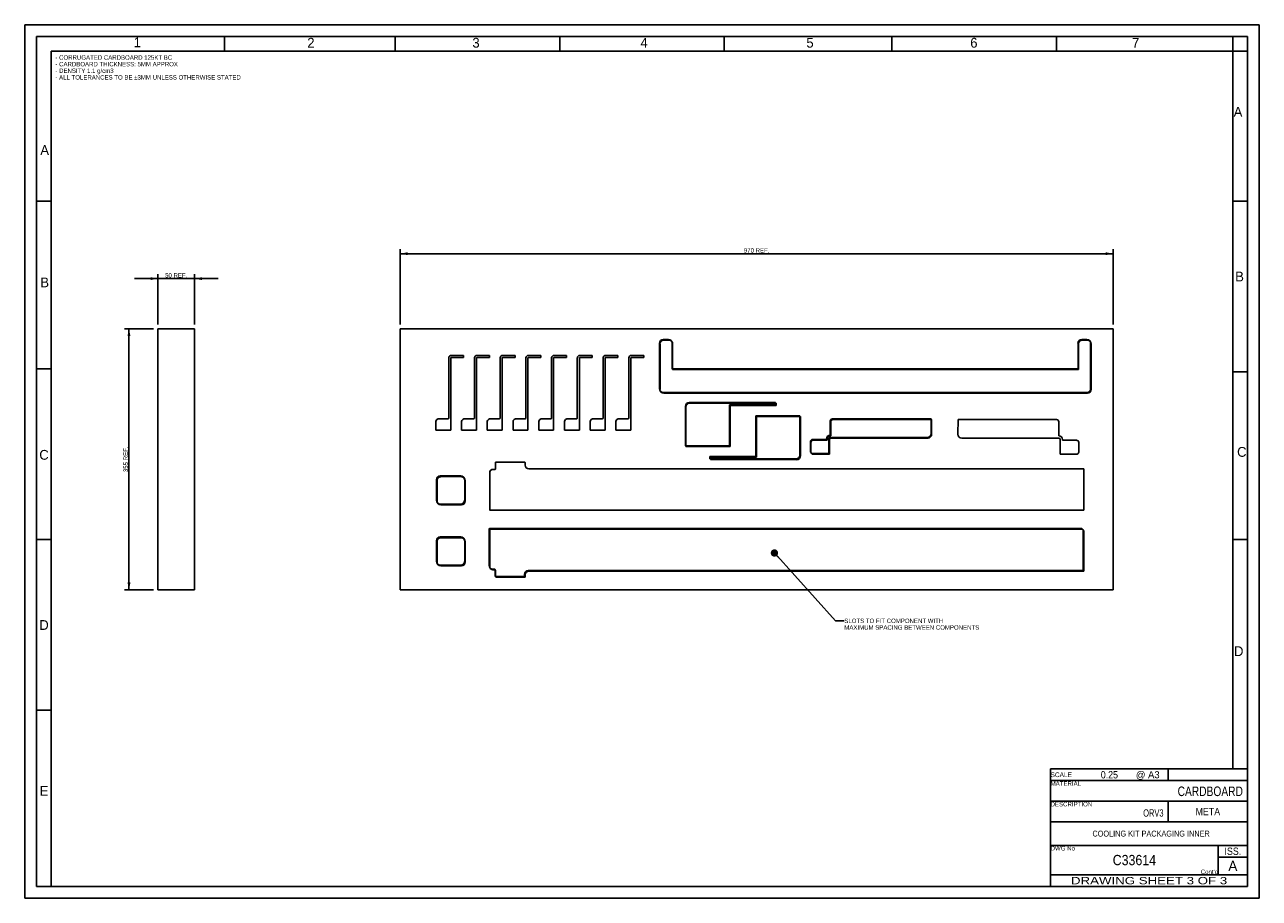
# Model space of a CAD drawing. Header units: millimetres. Extents: x 0 to 1680, y 0 to 1188.
import ezdxf

# ---------------------------------------------------------------- set-up
doc = ezdxf.new("R2010")
doc.units = ezdxf.units.MM
doc.header["$LTSCALE"] = 92.4
doc.layers.get('0').update_dxf_attribs({"linetype": 'CONTINUOUS'})
doc.layers.add('03___PRT_ALL_CURVES', color=7, linetype='CONTINUOUS')
doc.styles.get("Standard").update_dxf_attribs({"font": 'txt', "width": 0.9})
doc.styles.add('TEXTSTYLE_2', font='txt')
doc.styles.add('TEXTSTYLE_3', font='txt', dxfattribs={"width": 0.8})
doc.styles.add('TEXTSTYLE_4', font='txt', dxfattribs={"width": 0.7})
doc.styles.add('TEXTSTYLE_5', font='cgomg.ttf')
doc.styles.add('TEXTSTYLE_6', font='txt', dxfattribs={"width": 1.35})
doc.dimstyles.new('DIMSTYLE_1', dxfattribs={"dimtxt": 6, "dimasz": 10, "dimexe": 1.5, "dimexo": 1.5, "dimgap": 0.375, "dimtad": 1, "dimdec": 0, "dimzin": 0, "dimdsep": 46, "dimtxsty": 'Standard', "dimblk": '_FILLED', "dimblk1": '_FILLED', "dimblk2": '_FILLED', "dimcen": 0.09, "dimazin": 0, "dimtp": 0.8, "dimtm": 0.8, "dimtfac": 1, "dimtdec": 0, "dimtofl": 0, "dimtmove": 0, "dimatfit": 3, "dimldrblk": '_FILLED', "dimfxl": 0, "dimtolj": 1, "dimtzin": 0, "dimarcsym": 0})
doc.dimstyles.new('DIMSTYLE_2', dxfattribs={"dimtxt": 6, "dimasz": 10, "dimexe": 1.5, "dimexo": 1.5, "dimgap": 0.375, "dimtad": 1, "dimdec": 0, "dimzin": 0, "dimdsep": 46, "dimtxsty": 'Standard', "dimblk": '_FILLED', "dimblk1": '_FILLED', "dimblk2": '_FILLED', "dimcen": 0.09, "dimazin": 0, "dimtp": 0.3, "dimtm": 0.3, "dimtfac": 1, "dimtdec": 0, "dimtofl": 0, "dimtmove": 0, "dimatfit": 3, "dimldrblk": '_FILLED', "dimfxl": 0, "dimtolj": 1, "dimtzin": 0, "dimarcsym": 0})
doc.dimstyles.new('DIMSTYLE_3', dxfattribs={"dimtxt": 6, "dimasz": 10, "dimexe": 1.5, "dimexo": 1.5, "dimgap": 0.375, "dimtad": 1, "dimdec": 0, "dimzin": 0, "dimdsep": 46, "dimtxsty": 'Standard', "dimblk": '_FILLED', "dimblk1": '_FILLED', "dimblk2": '_FILLED', "dimcen": 0.09, "dimazin": 0, "dimtp": 0.5, "dimtm": 0.5, "dimtfac": 1, "dimtdec": 0, "dimtofl": 0, "dimtmove": 0, "dimatfit": 3, "dimldrblk": '_FILLED', "dimfxl": 0, "dimtolj": 1, "dimtzin": 0, "dimarcsym": 0})
doc.dimstyles.get("Standard").update_dxf_attribs({"dimtxt": 6, "dimasz": 10, "dimexe": 1.5, "dimexo": 1.5, "dimtad": 1, "dimzin": 0, "dimdsep": 46, "dimtxsty": 'Standard', "dimblk": '_FILLED', "dimblk1": '_FILLED', "dimblk2": '_FILLED', "dimcen": 0.09, "dimazin": 0, "dimtol": 1, "dimtp": 0.01, "dimtm": 0.01, "dimtfac": 1, "dimtofl": 0, "dimtmove": 0, "dimatfit": 3, "dimldrblk": '_FILLED', "dimfxl": 0, "dimtolj": 1, "dimtzin": 0, "dimarcsym": 0})

# ---------------------------------------------------------------- blocks, each defined once
blk = doc.blocks.new('_FILLED')
at = {"color": 0, "linetype": 'ByBlock'}
blk.add_solid([(0, 0), (-1, 0.2), (-1, -0.2)], dxfattribs=at)
blk = doc.blocks.new('*D2')
at = {"color": 2, "linetype": 'Continuous'}
for p, q in [((511, 780.5), (511, 882.6)), ((511, 876.6), (996, 876.6)), ((1481, 876.6), (996, 876.6)), ((1481, 780.5), (1481, 882.6))]:
    blk.add_line(p, q, dxfattribs=at)
at = {"color": 2, "linetype": 'Continuous', "xscale": 10, "yscale": 10, "zscale": 10, "rotation": 180}
blk.add_blockref('_FILLED', (511, 876.6), dxfattribs=at)
at = {"color": 2, "linetype": 'Continuous', "xscale": 10, "yscale": 10, "zscale": 10}
blk.add_blockref('_FILLED', (1481, 876.6), dxfattribs=at)
at = {"color": 2, "linetype": 'Continuous', "insert": (996, 884.1), "char_height": 6, "width": 43.2, "attachment_point": 2, "line_spacing_factor": 0.9}
blk.add_mtext('970 REF.', dxfattribs=at)
blk = doc.blocks.new('*D3')
at = {"color": 2, "linetype": 'Continuous'}
for p, q in [((181.2, 842.7), (149.2, 842.7)), ((149.2, 842.7), (206.2, 842.7)), ((181.2, 780.5), (181.2, 848.7)), ((263.2, 842.7), (206.2, 842.7)), ((231.2, 780.5), (231.2, 848.7)), ((231.2, 842.7), (263.2, 842.7))]:
    blk.add_line(p, q, dxfattribs=at)
at = {"color": 2, "linetype": 'Continuous', "xscale": 10, "yscale": 10, "zscale": 10}
blk.add_blockref('_FILLED', (181.2, 842.7), dxfattribs=at)
at = {"color": 2, "linetype": 'Continuous', "xscale": 10, "yscale": 10, "zscale": 10, "rotation": 180}
blk.add_blockref('_FILLED', (231.2, 842.7), dxfattribs=at)
at = {"color": 2, "linetype": 'Continuous', "insert": (206.2, 850.2), "char_height": 6, "width": 37.8, "attachment_point": 2, "line_spacing_factor": 0.9}
blk.add_mtext('50 REF.', dxfattribs=at)
blk = doc.blocks.new('*D4')
at = {"color": 2, "linetype": 'Continuous'}
for p, q in [((175.2, 774.5), (135.9, 774.5)), ((141.9, 774.5), (141.9, 597)), ((141.9, 419.5), (141.9, 597)), ((175.2, 419.5), (135.9, 419.5))]:
    blk.add_line(p, q, dxfattribs=at)
at = {"color": 2, "linetype": 'Continuous', "xscale": 10, "yscale": 10, "zscale": 10}
for p, rotation in [((141.9, 774.5), 90), ((141.9, 419.5), 270)]:
    blk.add_blockref('_FILLED', p, dxfattribs=dict(at, rotation=rotation))
at = {"color": 2, "linetype": 'Continuous', "insert": (134.4, 597), "char_height": 6, "width": 43.2, "attachment_point": 2, "rotation": 90, "line_spacing_factor": 0.9}
blk.add_mtext('355 REF.', dxfattribs=at)

msp = doc.modelspace()

# ---------------------------------------------------------------- linework, layer by layer
at = {"color": 7, "linetype": 'Continuous'}
for p, q in [((0, 0), (0, 1188)), ((0, 1188), (1680, 1188)), ((1680, 0), (1680, 1188)), ((16, 16), (16, 1172)), ((16, 1172), (1664, 1172)), ((272, 1152), (272, 1172)), ((504, 1152), (504, 1172)), ((728, 1152), (728, 1172)), ((952, 1152), (952, 1172)), ((1180, 1152), (1180, 1172)), ((1404, 1152), (1404, 1172)), ((1644, 1172), (1644, 176)), ((1664, 1172), (1664, 16)), ((36, 16), (36, 1152)), ((36, 1152), (1664, 1152)), ((36, 948), (16, 948)), ((1664, 948), (1644, 948)), ((181.2, 774.5), (181.2, 419.5)), ((181.2, 774.5), (231.2, 774.5)), ((231.2, 774.5), (231.2, 419.5)), ((511, 774.5), (511, 419.5)), ((1481, 774.5), (511, 774.5)), ((1481, 419.5), (1481, 774.5)), ((875.9, 760.1), (868.9, 760.1)), ((1445.4, 760.1), (1438.4, 760.1)), ((863.8, 754.9), (863.8, 692.9)), ((881, 720), (881, 754.9)), ((1433.3, 754.9), (1433.3, 720)), ((1450.5, 692.9), (1450.5, 754.9)), ((577, 734.8), (577, 652.6)), ((579.8, 636.6), (579.8, 734.8)), ((597.3, 738.2), (580.6, 738.2)), ((580.6, 735.5), (597.3, 735.5)), ((597.3, 735.5), (597.3, 738.2)), ((612, 734.8), (612, 652.6)), ((614.8, 636.6), (614.8, 734.8)), ((632.3, 738.2), (615.6, 738.2)), ((615.6, 735.5), (632.3, 735.5)), ((632.3, 735.5), (632.3, 738.2)), ((647, 734.8), (647, 652.6)), ((649.8, 636.6), (649.8, 734.8)), ((667.3, 738.2), (650.6, 738.2)), ((650.6, 735.5), (667.3, 735.5)), ((667.3, 735.5), (667.3, 738.2)), ((682, 734.8), (682, 652.6)), ((684.8, 636.6), (684.8, 734.8)), ((702.3, 738.2), (685.6, 738.2)), ((685.6, 735.5), (702.3, 735.5)), ((702.3, 735.5), (702.3, 738.2)), ((717, 734.8), (717, 652.6)), ((719.8, 636.6), (719.8, 734.8)), ((737.3, 738.2), (720.6, 738.2)), ((720.6, 735.5), (737.3, 735.5)), ((737.3, 735.5), (737.3, 738.2)), ((752, 734.8), (752, 652.6)), ((754.8, 636.6), (754.8, 734.8)), ((772.3, 738.2), (755.6, 738.2)), ((755.6, 735.5), (772.3, 735.5)), ((772.3, 735.5), (772.3, 738.2)), ((787, 734.8), (787, 652.6)), ((789.8, 636.6), (789.8, 734.8)), ((807.3, 738.2), (790.6, 738.2)), ((790.6, 735.5), (807.3, 735.5)), ((807.3, 735.5), (807.3, 738.2)), ((822, 734.8), (822, 652.6)), ((824.8, 636.6), (824.8, 734.8)), ((842.3, 738.2), (825.6, 738.2)), ((825.6, 735.5), (842.3, 735.5)), ((842.3, 735.5), (842.3, 738.2)), ((36, 720), (16, 720)), ((1433.3, 720), (881, 720)), ((1664, 716), (1644, 716)), ((868.9, 687.8), (1445.4, 687.8)), ((1021.7, 674.2), (904.3, 674.2)), ((1021.7, 671), (1021.7, 674.2)), ((899.1, 669), (899.1, 615.5)), ((959.1, 615.5), (959.1, 671)), ((959.1, 671), (1021.7, 671)), ((994.9, 656.2), (994.9, 600.8)), ((1054.9, 656.2), (994.9, 656.2)), ((1054.9, 602.7), (1054.9, 656.2)), ((559.5, 648.5), (559.5, 636.6)), ((576.2, 652.1), (564.6, 652.1)), ((594.5, 648.5), (594.5, 636.6)), ((611.2, 652.1), (599.6, 652.1)), ((629.5, 648.5), (629.5, 636.6)), ((646.2, 652.1), (634.6, 652.1)), ((664.5, 648.5), (664.5, 636.6)), ((681.2, 652.1), (669.6, 652.1)), ((699.5, 648.5), (699.5, 636.6)), ((716.2, 652.1), (704.6, 652.1)), ((734.5, 648.5), (734.5, 636.6)), ((751.2, 652.1), (739.6, 652.1)), ((769.5, 648.5), (769.5, 636.6)), ((786.2, 652.1), (774.6, 652.1)), ((804.5, 648.5), (804.5, 636.6)), ((821.2, 652.1), (809.6, 652.1)), ((1096.2, 648.9), (1096.2, 630.1)), ((1233.4, 652.1), (1099.3, 652.1)), ((1233.4, 632), (1233.4, 652.1)), ((1270, 650.9), (1269.9, 631)), ((1404, 651.1), (1270, 650.9)), ((1407.1, 629.1), (1407.1, 647.9)), ((559.5, 636.6), (579.8, 636.6)), ((594.5, 636.6), (614.8, 636.6)), ((629.5, 636.6), (649.8, 636.6)), ((664.5, 636.6), (684.8, 636.6)), ((699.5, 636.6), (719.8, 636.6)), ((734.5, 636.6), (754.8, 636.6)), ((769.5, 636.6), (789.8, 636.6)), ((804.5, 636.6), (824.8, 636.6)), ((1091.1, 624.1), (1072.2, 624.1)), ((1091.1, 624.8), (1091.1, 624.1)), ((1094.3, 604.8), (1094.3, 624.8)), ((1096.2, 626.8), (1228.4, 626.8)), ((1275.1, 625.8), (1407.1, 625.8)), ((1409, 623.8), (1409, 603.8)), ((1412.2, 623.1), (1412.2, 623.8)), ((1431.1, 623.1), (1412.2, 623.1)), ((899.1, 615.5), (959.1, 615.5)), ((1069.1, 620.9), (1069.1, 607.9)), ((1072.2, 604.8), (1094.3, 604.8)), ((1434.2, 606.9), (1434.2, 619.9)), ((640.7, 592.7), (640.7, 583.7)), ((680.4, 593), (641.1, 593)), ((681, 589), (681, 592.4)), ((932.3, 600.8), (932.3, 597.5)), ((994.9, 600.8), (932.3, 600.8)), ((932.3, 597.5), (1049.7, 597.5)), ((1409, 603.8), (1431.1, 603.8)), ((593.5, 574.4), (565.5, 574.4)), ((632.8, 528.2), (632.8, 578.2)), ((640.3, 583.3), (637.2, 583.3)), ((1440.9, 584.1), (686, 584.1)), ((1441.2, 528.1), (1441.2, 583.7)), ((560.4, 569.2), (560.4, 541.2)), ((598.7, 541.2), (598.7, 569.2)), ((565.5, 536.1), (593.5, 536.1)), ((633.2, 527.8), (1440.9, 527.8)), ((36, 488), (16, 488)), ((593.5, 491.4), (565.5, 491.4)), ((632.1, 502), (632.1, 452.7)), ((1437.3, 503), (633.1, 503)), ((1440.5, 446.1), (1440.5, 499.8)), ((1664, 488), (1644, 488)), ((560.4, 486.2), (560.4, 458.2)), ((598.7, 458.2), (598.7, 486.2)), ((565.5, 453.1), (593.5, 453.1)), ((636.5, 447.5), (639.6, 447.5)), ((640, 447.1), (640, 438.7)), ((640.9, 437.8), (680.1, 437.8)), ((680.3, 438), (680.3, 440.8)), ((1440.2, 445.8), (685.3, 445.8)), ((181.2, 419.5), (231.2, 419.5)), ((511, 419.5), (1481, 419.5)), ((36, 256), (16, 256)), ((0, 0), (1680, 0)), ((1664, 16), (16, 16))]:
    msp.add_line(p, q, dxfattribs=at)
at = {"color": 2, "linetype": 'Continuous'}
for p, q in [((1396, 176), (1664, 176)), ((1396, 176), (1396, 16)), ((1556, 176), (1556, 160)), ((1664, 176), (1664, 16)), ((1396, 160), (1664, 160)), ((1396, 132), (1664, 132)), ((1556, 132), (1556, 104)), ((1396, 104), (1664, 104)), ((1396, 72), (1664, 72)), ((1624, 72), (1624, 32)), ((1624, 56), (1664, 56)), ((1396, 32), (1664, 32)), ((1396, 16), (1664, 16))]:
    msp.add_line(p, q, dxfattribs=at)
at = {"color": 7, "linetype": 'Continuous'}
for centre, radius, start, end in [((868.9, 754.9), 5.12, 90, 180), ((875.9, 754.9), 5.12, 0, 90), ((1438.4, 754.9), 5.12, 90, 180), ((1445.4, 754.9), 5.12, 0, 90), ((580.6, 734.7), 3.55, 90, 178.0629), ((580.6, 734.7), 0.81, 90, 171.5266), ((615.6, 734.7), 3.55, 90, 178.0629), ((615.6, 734.7), 0.81, 90, 171.5266), ((650.6, 734.7), 3.55, 90, 178.0629), ((650.6, 734.7), 0.81, 90, 171.5266), ((685.6, 734.7), 3.55, 90, 178.0629), ((685.6, 734.7), 0.81, 90, 171.5266), ((720.6, 734.7), 3.55, 90, 178.0629), ((720.6, 734.7), 0.81, 90, 171.5266), ((755.6, 734.7), 3.55, 90, 178.0629), ((755.6, 734.7), 0.81, 90, 171.5266), ((790.6, 734.7), 3.55, 90, 178.0629), ((790.6, 734.7), 0.81, 90, 171.5266), ((825.6, 734.7), 3.55, 90, 178.0629), ((825.6, 734.7), 0.81, 90, 171.5266), ((868.9, 692.9), 5.12, 180, 270), ((1445.4, 692.9), 5.12, 270, 360), ((904.3, 669), 5.22, 90, 180), ((1099.3, 648.9), 3.12, 90, 180), ((1404, 647.9), 3.12, 0, 90), ((1072.2, 620.9), 3.12, 90, 180), ((1096.3, 624.8), 5.22, 91.316, 180), ((1096.3, 624.8), 1.98, 93.4746, 180), ((1228.2, 632), 5.22, 272.5919, 359.9115), ((1275.1, 631), 5.22, 180, 270), ((1407, 623.8), 5.22, 0, 88.684), ((1407, 623.8), 1.98, 0, 86.5254), ((1431.1, 619.9), 3.12, 0, 90), ((1072.2, 607.9), 3.12, 180, 270), ((1431.1, 606.9), 3.12, 270, 360), ((641.1, 592.7), 0.35, 90, 180), ((680.4, 592.4), 0.614, 0.7234, 90), ((686, 589.1), 5, 180.7234, 270), ((1049.7, 602.7), 5.22, 270, 360), ((565.5, 569.2), 5.12, 90, 180), ((593.5, 569.2), 5.12, 0, 90), ((640.3, 583.7), 0.4, 270, 360), ((1440.9, 583.7), 0.35, 0, 90), ((565.5, 541.2), 5.12, 180, 270), ((593.5, 541.2), 5.12, 270, 360), ((633.2, 528.2), 0.4, 180, 270), ((1440.9, 528.1), 0.35, 270, 360), ((565.5, 486.2), 5.12, 90, 180), ((593.5, 486.2), 5.12, 0, 90), ((633.1, 502), 1, 90, 180), ((1437.3, 499.8), 3.24, 0, 90), ((565.5, 458.2), 5.12, 180, 270), ((593.5, 458.2), 5.12, 270, 360), ((639.6, 447.1), 0.4, 0, 90), ((640.9, 438.7), 0.89, 180, 270), ((680.1, 438), 0.2, 270, 360), ((685.3, 440.8), 5, 90, 180), ((1440.2, 446.1), 0.345, 270, 360)]:
    msp.add_arc(centre, radius, start, end, dxfattribs=at)
for centre, major_axis, ratio, start_param, end_param in [((564.6, 648.5), (5.12, 0), 0.707105, 1.570796, 3.141593), ((576.2, 652.7), (0.81, 0), 0.707107, -1.570796, -0.125206), ((599.6, 648.5), (5.12, 0), 0.707105, 1.570796, 3.141593), ((611.2, 652.7), (0.81, 0), 0.707107, -1.570796, -0.125206), ((634.6, 648.5), (5.12, 0), 0.707105, 1.570796, 3.141593), ((646.2, 652.7), (0.81, 0), 0.707107, -1.570796, -0.125206), ((669.6, 648.5), (5.12, 0), 0.707105, 1.570796, 3.141593), ((681.2, 652.7), (0.81, 0), 0.707107, -1.570796, -0.125206), ((704.6, 648.5), (5.12, 0), 0.707105, 1.570796, 3.141593), ((716.2, 652.7), (0.81, 0), 0.707107, -1.570796, -0.125206), ((739.6, 648.5), (5.12, 0), 0.707105, 1.570796, 3.141593), ((751.2, 652.7), (0.81, 0), 0.707107, -1.570796, -0.125206), ((774.6, 648.5), (5.12, 0), 0.707105, 1.570796, 3.141593), ((786.2, 652.7), (0.81, 0), 0.707107, -1.570796, -0.125206), ((809.6, 648.5), (5.12, 0), 0.707105, 1.570796, 3.141593), ((821.2, 652.7), (0.81, 0), 0.707107, -1.570796, -0.125206), ((637.2, 578.2), (0, 5.12), 0.866023, 0, 1.570796), ((636.5, 452.7), (0, 5.12), 0.866025, 1.570796, 3.141593)]:
    msp.add_ellipse(centre, major_axis=major_axis, ratio=ratio, start_param=start_param, end_param=end_param, dxfattribs=at)
at = {"layer": '03___PRT_ALL_CURVES', "color": 4, "linetype": 'Continuous'}
for p, q in [((875.9, 760.1), (868.9, 760.1)), ((876.6, 759.1), (869.6, 759.1)), ((1445.4, 760.1), (1438.4, 760.1)), ((1446.1, 759.1), (1439.1, 759.1)), ((863.8, 754.9), (863.8, 692.9)), ((864.5, 753.9), (864.5, 691.9)), ((881, 720), (881, 754.9)), ((881.7, 719), (881.7, 753.9)), ((1433.3, 754.9), (1433.3, 720)), ((1434, 753.9), (1434, 719)), ((1450.5, 692.9), (1450.5, 754.9)), ((1451.2, 691.9), (1451.2, 753.9)), ((577, 734.8), (577, 652.7)), ((579.8, 734.8), (579.8, 636.6)), ((580.6, 738.2), (597.3, 738.2)), ((597.3, 735.5), (580.6, 735.5)), ((597.3, 738.2), (597.3, 735.5)), ((1433.3, 720), (881, 720)), ((1434, 719), (881.7, 719)), ((868.9, 687.8), (1445.4, 687.8)), ((869.6, 686.8), (1446.1, 686.8)), ((904.3, 674.2), (1021.7, 674.2)), ((905, 673.2), (1022.4, 673.2)), ((1021.7, 671), (1021.7, 674.2)), ((1022.4, 670), (1022.4, 673.2)), ((899.1, 615.5), (899.1, 669)), ((899.8, 614.5), (899.8, 668)), ((959.1, 615.5), (959.1, 671)), ((959.1, 671), (1021.7, 671)), ((959.8, 614.5), (959.8, 670)), ((959.8, 670), (1022.4, 670)), ((994.9, 656.2), (994.9, 600.8)), ((1054.9, 656.2), (994.9, 656.2)), ((995.6, 655.2), (995.6, 599.8)), ((1055.6, 655.2), (995.6, 655.2)), ((1054.9, 602.7), (1054.9, 656.2)), ((1055.6, 601.7), (1055.6, 655.2)), ((559.5, 636.6), (559.5, 648.5)), ((576.2, 652.1), (564.6, 652.1)), ((577, 652.6), (577, 652.7)), ((1096.2, 630.1), (1096.2, 648.9)), ((1096.9, 629.1), (1096.9, 647.9)), ((1099.3, 652.1), (1233.4, 652.1)), ((1100, 651.1), (1234.1, 651.1)), ((1233.4, 652.1), (1233.4, 632)), ((1234.1, 651.1), (1234.1, 631)), ((1270, 650.9), (1269.9, 631)), ((1404, 651.1), (1270, 650.9)), ((1407.1, 629.1), (1407.1, 647.9)), ((579.8, 636.6), (559.5, 636.6)), ((1072.2, 624.1), (1091.1, 624.1)), ((1072.9, 623.1), (1091.8, 623.1)), ((1091.1, 624.1), (1091.1, 624.8)), ((1091.8, 623.1), (1091.8, 623.8)), ((1094.3, 604.8), (1094.3, 624.8)), ((1095, 603.8), (1095, 623.8)), ((1096.2, 626.8), (1228.5, 626.8)), ((1096.9, 625.8), (1229.2, 625.8)), ((1407.1, 625.8), (1275.1, 625.8)), ((1409, 603.8), (1409, 623.8)), ((1412.2, 623.8), (1412.2, 623.1)), ((1412.2, 623.1), (1431.1, 623.1)), ((959.1, 615.5), (899.1, 615.5)), ((959.8, 614.5), (899.8, 614.5)), ((1069.1, 620.9), (1069.1, 607.9)), ((1069.8, 619.9), (1069.8, 606.9)), ((1072.2, 604.8), (1094.3, 604.8)), ((1434.2, 619.9), (1434.2, 606.9)), ((640.7, 592.7), (640.7, 583.7)), ((680.4, 593), (641.1, 593)), ((681, 589), (681, 592.4)), ((932.3, 597.5), (932.3, 600.8)), ((932.3, 600.8), (994.9, 600.8)), ((932.3, 597.5), (1049.7, 597.5)), ((933, 596.5), (933, 599.8)), ((933, 599.8), (995.6, 599.8)), ((933, 596.5), (1050.4, 596.5)), ((1072.9, 603.8), (1095, 603.8)), ((1431.1, 603.8), (1409, 603.8)), ((565.5, 574.4), (593.5, 574.4)), ((566.2, 573.4), (594.2, 573.4)), ((632.8, 528.2), (632.8, 578.2)), ((640.3, 583.3), (637.2, 583.3)), ((1440.9, 584.1), (686, 584.1)), ((1441.2, 583.7), (1441.2, 528.1)), ((560.4, 541.2), (560.4, 569.2)), ((561.1, 540.2), (561.1, 568.2)), ((598.7, 569.2), (598.7, 541.2)), ((599.4, 568.2), (599.4, 540.2)), ((593.5, 536.1), (565.5, 536.1)), ((594.2, 535.1), (566.2, 535.1)), ((1440.9, 527.8), (633.2, 527.8)), ((565.5, 491.4), (593.5, 491.4)), ((566.2, 490.4), (594.2, 490.4)), ((632.1, 452.7), (632.1, 502)), ((632.8, 451.7), (632.8, 501)), ((1437.3, 503), (633.1, 503)), ((1438, 502), (633.8, 502)), ((1440.5, 446.1), (1440.5, 499.8)), ((1441.2, 445.1), (1441.2, 498.8)), ((560.4, 458.2), (560.4, 486.2)), ((561.1, 457.2), (561.1, 485.2)), ((598.7, 486.2), (598.7, 458.2)), ((599.4, 485.2), (599.4, 457.2)), ((593.5, 453.1), (565.5, 453.1)), ((594.2, 452.1), (566.2, 452.1)), ((636.5, 447.5), (639.6, 447.5)), ((637.2, 446.5), (640.3, 446.5)), ((640, 438.7), (640, 447.1)), ((640.7, 437.7), (640.7, 446.1)), ((680.1, 437.8), (640.9, 437.8)), ((680.3, 438), (680.3, 440.8)), ((681, 437), (681, 439.8)), ((685.3, 445.8), (1440.2, 445.8)), ((686, 444.8), (1440.9, 444.8)), ((680.8, 436.8), (641.6, 436.8))]:
    msp.add_line(p, q, dxfattribs=at)
for centre, radius, start, end in [((868.9, 754.9), 5.12, 90, 180), ((869.6, 753.9), 5.12, 90, 180), ((875.9, 754.9), 5.12, 0, 90), ((876.6, 753.9), 5.12, 0, 90), ((1438.4, 754.9), 5.12, 90, 180), ((1439.1, 753.9), 5.12, 90, 180), ((1445.4, 754.9), 5.12, 0, 90), ((1446.1, 753.9), 5.12, 0, 90), ((580.6, 734.7), 3.55, 90, 178.0629), ((580.6, 734.7), 0.81, 90, 171.5266), ((868.9, 692.9), 5.12, 180, 270), ((869.6, 691.9), 5.12, 180, 270), ((1445.4, 692.9), 5.12, 270, 360), ((1446.1, 691.9), 5.12, 270, 360), ((904.3, 669), 5.22, 90, 180), ((905, 668), 5.22, 90, 180), ((1099.3, 648.9), 3.12, 90, 180), ((1100, 647.9), 3.12, 90, 180), ((1404, 647.9), 3.12, 0, 90), ((1072.2, 620.9), 3.12, 90, 180), ((1072.9, 619.9), 3.12, 90, 180), ((1096.3, 624.8), 5.22, 91.316, 180), ((1097, 623.8), 5.22, 91.316, 180), ((1096.3, 624.8), 1.98, 93.4746, 180), ((1097, 623.8), 1.98, 93.4746, 180), ((1228.2, 632), 5.22, 272.5919, 359.9115), ((1228.9, 631), 5.22, 272.5919, 359.9115), ((1275.1, 631), 5.22, 180, 270), ((1407, 623.8), 5.22, 0, 88.684), ((1407, 623.8), 1.98, 0, 86.5254), ((1431.1, 619.9), 3.12, 0, 90), ((1072.2, 607.9), 3.12, 180, 270), ((1072.9, 606.9), 3.12, 180, 270), ((1431.1, 606.9), 3.12, 270, 360), ((641.1, 592.7), 0.35, 90, 180), ((680.4, 592.4), 0.614, 0.7234, 90), ((686, 589.1), 5, 180.7234, 270), ((1049.7, 602.7), 5.22, 270, 360), ((1050.4, 601.7), 5.22, 270, 360), ((565.5, 569.2), 5.12, 90, 180), ((566.2, 568.2), 5.12, 90, 180), ((593.5, 569.2), 5.12, 0, 90), ((594.2, 568.2), 5.12, 0, 90), ((640.3, 583.7), 0.4, 270, 360), ((1440.9, 583.7), 0.35, 0, 90), ((565.5, 541.2), 5.12, 180, 270), ((566.2, 540.2), 5.12, 180, 270), ((593.5, 541.2), 5.12, 270, 360), ((594.2, 540.2), 5.12, 270, 360), ((633.2, 528.2), 0.4, 180, 270), ((1440.9, 528.1), 0.35, 270, 360), ((565.5, 486.2), 5.12, 90, 180), ((566.2, 485.2), 5.12, 90, 180), ((593.5, 486.2), 5.12, 0, 90), ((594.2, 485.2), 5.12, 0, 90), ((633.1, 502), 1, 90, 180), ((633.8, 501), 1, 90, 180), ((1437.3, 499.8), 3.24, 0, 90), ((1438, 498.8), 3.24, 0, 90), ((565.5, 458.2), 5.12, 180, 270), ((566.2, 457.2), 5.12, 180, 270), ((593.5, 458.2), 5.12, 270, 360), ((594.2, 457.2), 5.12, 270, 360), ((639.6, 447.1), 0.4, 0, 90), ((640.9, 438.7), 0.89, 180, 270), ((640.3, 446.1), 0.4, 0, 90), ((641.6, 437.7), 0.89, 180, 270), ((680.1, 438), 0.2, 270, 360), ((685.3, 440.8), 5, 90, 180), ((680.8, 437), 0.2, 270, 360), ((686, 439.8), 5, 90, 180), ((1440.2, 446.1), 0.345, 270, 360), ((1440.9, 445.1), 0.345, 270, 360)]:
    msp.add_arc(centre, radius, start, end, dxfattribs=at)
for centre, major_axis, ratio, start_param, end_param in [((564.6, 648.5), (-5.12, 0), 0.707105, 4.712389, 6.283185), ((576.2, 652.7), (-0.81, 0), 0.707107, 1.570796, 2.984945), ((637.2, 578.2), (0, -5.12), 0.866023, 3.141593, 4.712389), ((636.5, 452.7), (0, -5.12), 0.866025, 4.712389, 6.283185), ((637.2, 451.7), (0, -5.12), 0.866023, 4.712389, 6.283185)]:
    msp.add_ellipse(centre, major_axis=major_axis, ratio=ratio, start_param=start_param, end_param=end_param, dxfattribs=at)

# ---------------------------------------------------------------- texts
at = {"color": 2, "linetype": 'Continuous', "line_spacing_factor": 0.9}
for s, insert, char_height, width, attachment_point, style in [('1', (148.2, 1170.7), 13.3, 13.349, 1, 'TEXTSTYLE_2'), ('2', (384.5, 1170.1), 13.3, 13.349, 1, 'TEXTSTYLE_2'), ('3', (609.2, 1170.1), 13.3, 13.349, 1, 'TEXTSTYLE_2'), ('4', (842.8, 1170.1), 13.3, 13.349, 2, 'TEXTSTYLE_2'), ('5', (1068.6, 1170.1), 13.3, 13.349, 2, 'TEXTSTYLE_2'), ('6', (1291.6, 1170.1), 13.3, 13.349, 2, 'TEXTSTYLE_2'), ('7', (1511.8, 1170.1), 13.3, 13.349, 2, 'TEXTSTYLE_2'), ('A', (1645.1, 1076.2), 13.3, 13.349, 1, 'TEXTSTYLE_2'), ('A', (27.2, 1024.2), 13.3, 13.349, 2, 'TEXTSTYLE_2'), ('B', (27.2, 844.2), 13.3, 13.349, 2, 'TEXTSTYLE_2'), ('B', (1653.1, 852.2), 13.3, 13.349, 2, 'TEXTSTYLE_2'), ('C', (26.3, 609.7), 13.3, 13.349, 2, 'TEXTSTYLE_2'), ('C', (1656.2, 613.7), 13.3, 13.349, 2, 'TEXTSTYLE_2'), ('D', (26.3, 378.3), 13.3, 13.349, 2, 'TEXTSTYLE_2'), ('D', (1652, 342.7), 13.3, 13.349, 2, 'TEXTSTYLE_2'), ('SCALE', (1396, 171.2), 6.41, 32.039, 1, 'TEXTSTYLE_2'), ('@ A3', (1512, 172.8), 9.61, 38.446, 1, 'TEXTSTYLE_2'), ('E', (26.3, 152.7), 13.3, 13.349, 2, 'TEXTSTYLE_2'), ('MATERIAL', (1396, 159), 6, 48, 1, 'TEXTSTYLE_2'), ('CARDBOARD', (1657.7, 152), 13, 93.6, 3, 'TEXTSTYLE_3'), ('DESCRIPTION', (1396, 131), 6, 66, 1, 'TEXTSTYLE_2'), ('ORV3', (1549.7, 121), 10, 28, 3, 'TEXTSTYLE_4'), ('DWG No', (1396, 71), 6, 36, 1, 'TEXTSTYLE_2'), ('A', (1644, 51), 14, 13.617, 2, 'TEXTSTYLE_5'), ("Cont'd", (1624, 39), 6, 36, 3, 'TEXTSTYLE_2'), ('DRAWING SHEET 3 OF 3', (1530, 29), 10, 270, 2, 'TEXTSTYLE_6')]:
    msp.add_mtext(s, dxfattribs=dict(at, insert=insert, char_height=char_height, width=width, attachment_point=attachment_point, style=style))
for s, insert, char_height, width, attachment_point in [('- CORRUGATED CARDBOARD 125KT BC\\P- CARDBOARD THICKNESS: 5MM APPROX\\P- DENSITY 1.1 g/cm3\\P- ALL TOLERANCES TO BE \\fgdt;{\\fgdt;`}\\ftxt;3MM UNLESS OTHERWISE STATED', (41.8, 1146.4), 6, 277, 1), ('SLOTS TO FIT COMPONENT WITH \\PMAXIMUM SPACING BETWEEN COMPONENTS', (1115.3, 380.3), 6, 183.6, 1), ('0.25', (1476, 173), 10, 36, 2), ('META', (1610, 123), 10, 36, 2), ('  COOLING KIT PACKAGING INNER  ', (1530, 92), 8, 223.2, 2), ('ISS.', (1644, 69), 10, 36, 2), ('C33614   ', (1510, 59), 14, 113.4, 2)]:
    msp.add_mtext(s, dxfattribs=dict(at, insert=insert, char_height=char_height, width=width, attachment_point=attachment_point))

# ---------------------------------------------------------------- dimensions: what is measured, and where the dimension line sits
at = {"color": 2, "linetype": 'Continuous'}
for base, p1, p2, dimstyle, picture, middle in [((1481, 876.6), (511, 779), (1481, 779), 'DIMSTYLE_1', '*D2', (996, 876.6)), ((231.2, 842.7), (181.2, 779), (231.2, 779), 'DIMSTYLE_2', '*D3', (206.2, 842.7))]:
    dim = msp.add_linear_dim(base=base, p1=p1, p2=p2, text='<> REF.', dimstyle=dimstyle, dxfattribs=at)
    dim.commit()
    dim.dimension.update_dxf_attribs({"geometry": picture, "text_midpoint": middle, "dimtype": 160})
dim = msp.add_linear_dim(base=(141.9, 419.5), p1=(176.7, 774.5), p2=(176.7, 419.5), angle=270, text='<> REF.', dimstyle='DIMSTYLE_3', dxfattribs=at)
dim.commit()
dim.dimension.update_dxf_attribs({"geometry": '*D4', "text_midpoint": (141.9, 597), "dimtype": 160})

# ---------------------------------------------------------------- leaders
at = {"color": 2, "linetype": 'Continuous', "annotation_type": 0, "has_hookline": 1, "hookline_direction": 1, "text_width": 180.1}
msp.add_leader([(1020.2, 469.6), (1103.3, 377.3), (1115.3, 377.3)], dimstyle='Standard', override={"dimtad": 0, "dimldrblk": 'DOT'}, dxfattribs=at)

doc.saveas('drawing.dxf')
